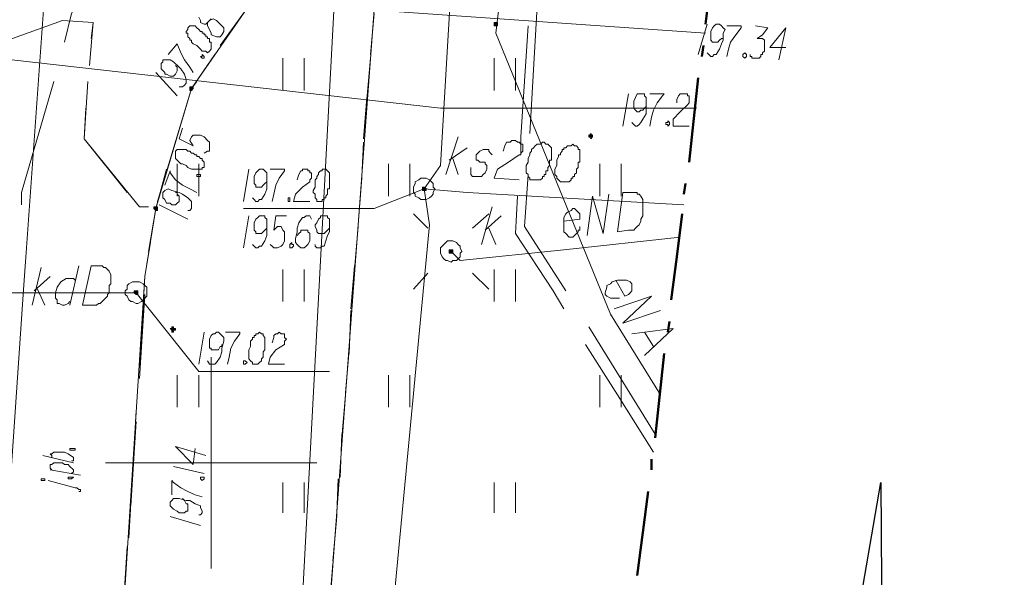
# Model space of a CAD drawing. Header units: metres. Extents: x 7431553 to 7432401, y 5544342 to 5544539.
# Tile 97 of 180: x 7432245 to 7432269, y 5544397 to 5544410. Entities that reach past the tile are written whole.
import ezdxf

# ---------------------------------------------------------------- set-up
doc = ezdxf.new("R2010")
doc.units = ezdxf.units.M
doc.header["$MEASUREMENT"] = 0
doc.layers.add('BG-PR90-PB-PZT-PZT01_2026_04_14$0$MAPA DCP', color=7, linetype='Continuous', lineweight=0)
doc.layers.add('PRIMETECH_XREF', color=7, linetype='Continuous', lineweight=5)

# ---------------------------------------------------------------- blocks, each defined once
blk = doc.blocks.new('BG-PR90-PB-PZT-PZT01_2026_04_14$0$Naddrwiną2025_v2klauzulap')
at = {"layer": 'BG-PR90-PB-PZT-PZT01_2026_04_14$0$MAPA DCP', "linetype": 'Continuous', "lineweight": 0, "transparency": 33554559}
for points in [[(7431754.631, 5544673.144), (7431754.631, 5544673.144), (7431754.631, 5544673.144), (7431754.631, 5544673.144), (7431754.631, 5544673.186), (7431754.674, 5544673.186), (7431754.674, 5544673.186), (7431754.674, 5544673.186), (7431754.631, 5544673.229), (7431754.631, 5544673.229), (7431754.631, 5544673.229), (7431754.631, 5544673.229), (7431754.631, 5544673.229), (7431754.589, 5544673.229), (7431754.589, 5544673.229), (7431754.589, 5544673.229), (7431754.589, 5544673.229), (7431754.589, 5544673.186), (7431754.547, 5544673.186), (7431754.589, 5544673.186), (7431754.589, 5544673.186), (7431754.589, 5544673.144), (7431754.589, 5544673.144), (7431754.589, 5544673.144), (7431754.589, 5544673.144)], [(7431751.964, 5544670.9), (7431751.964, 5544670.9), (7431752.007, 5544670.9), (7431752.007, 5544670.9), (7431752.007, 5544670.9), (7431752.007, 5544670.943), (7431752.007, 5544670.943), (7431752.007, 5544670.943), (7431752.007, 5544670.985), (7431752.007, 5544670.985), (7431752.007, 5544670.985), (7431751.964, 5544670.985), (7431751.964, 5544670.985), (7431751.964, 5544670.985), (7431751.964, 5544670.985), (7431751.922, 5544670.985), (7431751.922, 5544670.985), (7431751.922, 5544670.943), (7431751.922, 5544670.943), (7431751.922, 5544670.943), (7431751.922, 5544670.9), (7431751.922, 5544670.9)], [(7431757.298, 5544669.884), (7431757.298, 5544669.884), (7431757.298, 5544669.884), (7431757.298, 5544669.884), (7431757.298, 5544669.927), (7431757.298, 5544669.927), (7431757.341, 5544669.927), (7431757.341, 5544669.927), (7431757.341, 5544669.927), (7431757.383, 5544669.927), (7431757.383, 5544669.884), (7431757.383, 5544669.884), (7431757.383, 5544669.884), (7431757.383, 5544669.884), (7431757.383, 5544669.842), (7431757.383, 5544669.842), (7431757.341, 5544669.842), (7431757.341, 5544669.842), (7431757.341, 5544669.842), (7431757.341, 5544669.842), (7431757.298, 5544669.842), (7431757.298, 5544669.842), (7431757.298, 5544669.842), (7431757.298, 5544669.842), (7431757.298, 5544669.842)], [(7431753.488, 5544663.704), (7431753.488, 5544663.704), (7431753.488, 5544663.704), (7431753.488, 5544663.704), (7431753.531, 5544663.704), (7431753.531, 5544663.746), (7431753.531, 5544663.746), (7431753.531, 5544663.746), (7431753.531, 5544663.746), (7431753.488, 5544663.788), (7431753.488, 5544663.788), (7431753.488, 5544663.788), (7431753.488, 5544663.788), (7431753.446, 5544663.788), (7431753.446, 5544663.788), (7431753.446, 5544663.788), (7431753.446, 5544663.746), (7431753.446, 5544663.746), (7431753.446, 5544663.746), (7431753.446, 5544663.746), (7431753.446, 5544663.704), (7431753.446, 5544663.704), (7431753.446, 5544663.704), (7431753.446, 5544663.704), (7431753.446, 5544663.704)], [(7431759.161, 5544663.238), (7431759.203, 5544663.28), (7431759.203, 5544663.28), (7431759.203, 5544663.28), (7431759.203, 5544663.28), (7431759.246, 5544663.28), (7431759.246, 5544663.323), (7431759.246, 5544663.323), (7431759.203, 5544663.323), (7431759.203, 5544663.323), (7431759.203, 5544663.323), (7431759.203, 5544663.365), (7431759.161, 5544663.365), (7431759.161, 5544663.365), (7431759.161, 5544663.323), (7431759.161, 5544663.323), (7431759.161, 5544663.323), (7431759.119, 5544663.323), (7431759.119, 5544663.323), (7431759.119, 5544663.28), (7431759.161, 5544663.28), (7431759.161, 5544663.28), (7431759.161, 5544663.28), (7431759.161, 5544663.28), (7431759.161, 5544663.28)], [(7431756.325, 5544662.857), (7431756.325, 5544662.857), (7431756.325, 5544662.857), (7431756.325, 5544662.857), (7431756.367, 5544662.899), (7431756.367, 5544662.899), (7431756.367, 5544662.899), (7431756.367, 5544662.899), (7431756.367, 5544662.942), (7431756.325, 5544662.942), (7431756.325, 5544662.942), (7431756.325, 5544662.942), (7431756.325, 5544662.942), (7431756.282, 5544662.942), (7431756.282, 5544662.942), (7431756.282, 5544662.942), (7431756.282, 5544662.942), (7431756.282, 5544662.899), (7431756.282, 5544662.899), (7431756.282, 5544662.899), (7431756.282, 5544662.899), (7431756.282, 5544662.857), (7431756.282, 5544662.857), (7431756.282, 5544662.857), (7431756.282, 5544662.857)]]:
    blk.add_hatch(color=256, dxfattribs=at).paths.add_polyline_path(points)
at = {"layer": 'BG-PR90-PB-PZT-PZT01_2026_04_14$0$MAPA DCP', "linetype": 'Continuous', "lineweight": 0, "true_color": 0x9a3300, "transparency": 33554559}
for points in [[(7431755.859, 5544669.207), (7431755.859, 5544669.207), (7431755.901, 5544669.207), (7431755.901, 5544669.207), (7431755.901, 5544669.207), (7431755.901, 5544669.207), (7431755.901, 5544669.249), (7431755.901, 5544669.249), (7431755.901, 5544669.249), (7431755.901, 5544669.249), (7431755.901, 5544669.292), (7431755.859, 5544669.292), (7431755.859, 5544669.292), (7431755.859, 5544669.292), (7431755.859, 5544669.292), (7431755.817, 5544669.249), (7431755.817, 5544669.249), (7431755.817, 5544669.249), (7431755.817, 5544669.249), (7431755.817, 5544669.207), (7431755.817, 5544669.207), (7431755.817, 5544669.207)], [(7431758.314, 5544662.391), (7431758.314, 5544662.391), (7431758.314, 5544662.391), (7431758.314, 5544662.391), (7431758.357, 5544662.434), (7431758.357, 5544662.434), (7431758.357, 5544662.434), (7431758.357, 5544662.476), (7431758.357, 5544662.476), (7431758.314, 5544662.476), (7431758.314, 5544662.476), (7431758.314, 5544662.476), (7431758.314, 5544662.476), (7431758.272, 5544662.476), (7431758.272, 5544662.476), (7431758.272, 5544662.476), (7431758.272, 5544662.476), (7431758.272, 5544662.476), (7431758.272, 5544662.434), (7431758.272, 5544662.434), (7431758.272, 5544662.434), (7431758.272, 5544662.391), (7431758.272, 5544662.391), (7431758.272, 5544662.391), (7431758.272, 5544662.391)]]:
    blk.add_hatch(color=24, dxfattribs=at).paths.add_polyline_path(points)
at = {"layer": 'BG-PR90-PB-PZT-PZT01_2026_04_14$0$MAPA DCP', "linetype": 'Continuous', "lineweight": 25, "transparency": 33554687}
blk.add_lwpolyline([(7431778.253, 5544682.965), (7431778.338, 5544677.377), (7431762.802, 5544680.044), (7431781.64, 5544680.171)], dxfattribs=at)
at = {"layer": 'BG-PR90-PB-PZT-PZT01_2026_04_14$0$MAPA DCP', "linetype": 'Continuous', "lineweight": 9, "transparency": 33554687}
for points in [[(7431752.515, 5544677.801), (7431752.515, 5544677.42), (7431752.049, 5544677.801), (7431752.811, 5544677.631)], [(7431752.007, 5544677.081), (7431752.049, 5544677.377), (7431752.218, 5544677.25), (7431752.303, 5544677.123), (7431752.303, 5544677.208), (7431752.303, 5544677.25), (7431752.345, 5544677.293), (7431752.388, 5544677.293), (7431752.43, 5544677.293), (7431752.472, 5544677.293), (7431752.515, 5544677.293), (7431752.557, 5544677.293), (7431752.599, 5544677.293), (7431752.642, 5544677.25), (7431752.684, 5544677.25), (7431752.684, 5544677.208), (7431752.726, 5544677.208), (7431752.769, 5544677.166), (7431752.769, 5544677.123), (7431752.769, 5544677.081), (7431752.769, 5544677.039), (7431752.769, 5544676.996), (7431752.726, 5544676.996), (7431752.726, 5544676.954), (7431752.684, 5544676.954)], [(7431752.007, 5544676.404), (7431752.007, 5544676.742), (7431752.049, 5544676.742), (7431752.218, 5544676.615), (7431752.388, 5544676.488), (7431752.557, 5544676.446), (7431752.726, 5544676.404)], [(7431752.642, 5544675.938), (7431752.684, 5544675.98), (7431752.726, 5544676.023), (7431752.726, 5544676.065), (7431752.684, 5544676.107), (7431752.684, 5544676.15), (7431752.557, 5544676.234), (7431752.43, 5544676.277), (7431752.345, 5544676.319), (7431752.176, 5544676.319), (7431752.091, 5544676.361), (7431752.049, 5544676.319), (7431752.007, 5544676.277), (7431751.964, 5544676.234), (7431751.964, 5544676.192), (7431751.964, 5544676.15), (7431752.007, 5544676.107), (7431752.049, 5544676.065), (7431752.134, 5544676.023), (7431752.176, 5544676.023), (7431752.218, 5544676.023), (7431752.303, 5544676.023), (7431752.345, 5544676.023), (7431752.388, 5544676.065), (7431752.388, 5544676.107), (7431752.388, 5544676.15), (7431752.388, 5544676.192), (7431752.345, 5544676.234), (7431752.303, 5544676.277), (7431752.303, 5544676.319), (7431752.261, 5544676.319)], [(7431751.964, 5544675.938), (7431752.684, 5544675.726)], [(7431753.827, 5544675.218), (7431753.742, 5544675.218), (7431753.658, 5544675.261), (7431753.615, 5544675.303), (7431753.615, 5544675.345), (7431753.615, 5544675.388), (7431753.615, 5544675.43), (7431753.615, 5544675.472), (7431753.658, 5544675.472), (7431753.658, 5544675.515), (7431753.7, 5544675.515), (7431753.742, 5544675.515), (7431753.785, 5544675.515), (7431753.827, 5544675.515), (7431753.869, 5544675.472), (7431754.039, 5544675.303), (7431754.208, 5544675.134), (7431754.377, 5544675.134), (7431754.377, 5544675.515)], [(7431753.615, 5544674.583), (7431753.615, 5544674.922), (7431753.658, 5544674.88), (7431753.827, 5544674.753), (7431753.996, 5544674.668), (7431754.166, 5544674.626), (7431754.377, 5544674.583)], [(7431754.293, 5544674.16), (7431754.335, 5544674.202), (7431754.377, 5544674.245), (7431754.377, 5544674.287), (7431754.335, 5544674.329), (7431754.293, 5544674.372), (7431754.208, 5544674.414), (7431754.081, 5544674.499), (7431753.996, 5544674.499), (7431753.827, 5544674.499), (7431753.742, 5544674.499), (7431753.7, 5544674.499), (7431753.658, 5544674.456), (7431753.615, 5544674.456), (7431753.615, 5544674.414), (7431753.615, 5544674.372), (7431753.615, 5544674.329), (7431753.615, 5544674.287), (7431753.7, 5544674.245), (7431753.785, 5544674.202), (7431753.827, 5544674.202), (7431753.869, 5544674.202), (7431753.954, 5544674.202), (7431753.996, 5544674.245), (7431754.039, 5544674.287), (7431754.039, 5544674.329), (7431753.996, 5544674.372), (7431753.996, 5544674.414), (7431753.954, 5544674.456), (7431753.912, 5544674.499)], [(7431753.615, 5544674.075), (7431754.377, 5544673.948)], [(7431751.922, 5544664.127), (7431751.88, 5544664.169), (7431751.837, 5544664.212)], [(7431751.795, 5544663.915), (7431751.88, 5544663.958), (7431751.922, 5544663.958), (7431751.964, 5544664.042), (7431751.964, 5544664.085), (7431751.922, 5544664.127), (7431752.007, 5544664.127), (7431752.091, 5544664.169), (7431752.176, 5544664.212), (7431752.218, 5544664.212), (7431752.261, 5544664.339), (7431752.261, 5544664.381), (7431752.261, 5544664.423), (7431752.218, 5544664.466), (7431752.134, 5544664.508), (7431752.049, 5544664.508), (7431751.964, 5544664.423), (7431751.922, 5544664.381), (7431751.88, 5544664.339), (7431751.837, 5544664.254), (7431751.88, 5544664.169)], [(7431754.42, 5544663.534), (7431754.674, 5544663.45), (7431754.843, 5544663.788), (7431754.716, 5544663.704), (7431754.631, 5544663.746), (7431754.589, 5544663.788), (7431754.589, 5544663.873), (7431754.589, 5544663.958), (7431754.631, 5544664.042), (7431754.716, 5544664.127), (7431754.758, 5544664.169), (7431754.885, 5544664.169), (7431754.97, 5544664.169), (7431754.97, 5544664.127), (7431755.012, 5544664.042)], [(7431761.997, 5544663.831), (7431762.378, 5544663.788), (7431761.955, 5544663.365), (7431762.167, 5544664.085)], [(7431762.421, 5544663.323), (7431762.59, 5544664.042)], [(7431763.098, 5544663.28), (7431762.759, 5544663.28), (7431762.802, 5544663.323), (7431762.929, 5544663.492), (7431763.013, 5544663.661), (7431763.098, 5544663.831), (7431763.14, 5544664)], [(7431763.564, 5544663.915), (7431763.564, 5544663.958), (7431763.521, 5544664), (7431763.479, 5544664), (7431763.394, 5544663.958), (7431763.352, 5544663.958), (7431763.31, 5544663.831), (7431763.225, 5544663.704), (7431763.225, 5544663.619), (7431763.183, 5544663.45), (7431763.183, 5544663.365), (7431763.183, 5544663.323), (7431763.225, 5544663.28), (7431763.267, 5544663.238), (7431763.31, 5544663.238), (7431763.352, 5544663.238), (7431763.394, 5544663.28), (7431763.437, 5544663.323), (7431763.479, 5544663.407), (7431763.521, 5544663.45), (7431763.521, 5544663.492), (7431763.521, 5544663.577), (7431763.479, 5544663.619), (7431763.479, 5544663.661), (7431763.394, 5544663.661), (7431763.31, 5544663.661), (7431763.31, 5544663.619), (7431763.225, 5544663.577), (7431763.183, 5544663.534)], [(7431763.606, 5544663.238), (7431763.818, 5544663.958)], [(7431752.684, 5544663.196), (7431752.43, 5544663.407), (7431752.642, 5544663.492), (7431752.811, 5544663.577), (7431752.98, 5544663.704), (7431753.107, 5544663.788)], [(7431755.774, 5544663.111), (7431755.436, 5544663.238), (7431755.478, 5544663.238), (7431755.647, 5544663.365), (7431755.774, 5544663.534), (7431755.859, 5544663.704), (7431755.944, 5544663.873)], [(7431756.367, 5544663.661), (7431756.367, 5544663.704), (7431756.325, 5544663.746), (7431756.155, 5544663.746), (7431756.071, 5544663.661), (7431755.986, 5544663.534), (7431755.944, 5544663.45), (7431755.901, 5544663.28), (7431755.859, 5544663.196), (7431755.901, 5544663.111), (7431755.944, 5544663.069), (7431755.986, 5544663.069), (7431756.028, 5544663.069), (7431756.071, 5544663.069), (7431756.113, 5544663.111), (7431756.198, 5544663.153), (7431756.198, 5544663.238), (7431756.24, 5544663.28), (7431756.24, 5544663.365), (7431756.198, 5544663.407), (7431756.155, 5544663.45), (7431756.113, 5544663.45), (7431756.071, 5544663.45), (7431756.028, 5544663.45), (7431755.986, 5544663.407), (7431755.944, 5544663.407), (7431755.944, 5544663.365)], [(7431753.446, 5544663.45), (7431753.446, 5544663.534), (7431753.404, 5544663.577), (7431753.361, 5544663.619), (7431753.319, 5544663.619), (7431753.277, 5544663.619), (7431753.15, 5544663.577), (7431753.023, 5544663.492), (7431752.98, 5544663.45), (7431752.853, 5544663.323), (7431752.811, 5544663.238), (7431752.811, 5544663.196), (7431752.811, 5544663.153), (7431752.811, 5544663.111), (7431752.811, 5544663.069), (7431752.853, 5544663.069), (7431752.896, 5544663.026), (7431752.938, 5544663.026), (7431753.023, 5544663.026), (7431753.107, 5544663.111), (7431753.15, 5544663.111), (7431753.15, 5544663.153), (7431753.192, 5544663.238), (7431753.192, 5544663.28), (7431753.192, 5544663.323), (7431753.15, 5544663.365), (7431753.065, 5544663.407), (7431752.98, 5544663.407), (7431752.938, 5544663.365)], [(7431756.24, 5544662.984), (7431756.579, 5544663.661)], [(7431753.107, 5544662.899), (7431753.658, 5544663.407)], [(7431762.632, 5544661.121), (7431762.505, 5544660.402)], [(7431763.013, 5544661.079), (7431763.013, 5544661.121), (7431762.971, 5544661.121), (7431762.971, 5544661.079), (7431762.929, 5544661.037), (7431762.929, 5544660.994), (7431762.759, 5544660.359)], [(7431762.209, 5544660.444), (7431762.167, 5544660.444), (7431762.124, 5544660.402), (7431762.124, 5544660.444), (7431762.082, 5544660.486), (7431762.082, 5544660.571), (7431762.082, 5544660.656), (7431762.082, 5544660.74), (7431762.124, 5544660.825), (7431762.209, 5544660.952), (7431762.251, 5544660.952), (7431762.294, 5544660.952), (7431762.294, 5544660.91)], [(7431762.336, 5544660.952), (7431762.167, 5544660.232)], [(7431762.505, 5544660.444), (7431762.463, 5544660.402), (7431762.378, 5544660.402), (7431762.378, 5544660.444), (7431762.336, 5544660.486), (7431762.336, 5544660.571), (7431762.336, 5544660.613), (7431762.336, 5544660.698), (7431762.378, 5544660.74), (7431762.378, 5544660.825), (7431762.421, 5544660.867), (7431762.505, 5544660.952), (7431762.548, 5544660.952), (7431762.59, 5544660.91)]]:
    blk.add_lwpolyline(points, dxfattribs=at)
for points in [[(7431752.642, 5544676.827), (7431752.684, 5544676.869), (7431752.726, 5544676.869), (7431752.769, 5544676.827), (7431752.726, 5544676.785), (7431752.684, 5544676.785)], [(7431754.25, 5544675.007), (7431754.293, 5544675.049), (7431754.335, 5544675.049), (7431754.377, 5544675.007), (7431754.335, 5544675.007), (7431754.335, 5544674.964), (7431754.293, 5544674.964), (7431754.293, 5544675.007)], [(7431752.049, 5544663.661), (7431752.091, 5544663.661), (7431752.134, 5544663.619), (7431752.176, 5544663.619), (7431752.176, 5544663.661), (7431752.218, 5544663.661), (7431752.261, 5544663.661), (7431752.303, 5544663.704), (7431752.345, 5544663.704), (7431752.345, 5544663.746), (7431752.388, 5544663.746), (7431752.43, 5544663.788), (7431752.472, 5544663.873), (7431752.515, 5544663.915), (7431752.557, 5544663.958), (7431752.599, 5544664), (7431752.599, 5544664.042), (7431752.599, 5544664.085), (7431752.642, 5544664.127), (7431752.599, 5544664.169), (7431752.557, 5544664.212), (7431752.515, 5544664.212), (7431752.472, 5544664.212), (7431752.43, 5544664.212), (7431752.388, 5544664.212), (7431752.388, 5544664.169), (7431752.345, 5544664.169), (7431752.303, 5544664.169), (7431752.303, 5544664.127), (7431752.261, 5544664.127), (7431752.261, 5544664.085), (7431752.218, 5544664.085), (7431752.218, 5544664.042), (7431752.176, 5544664.042), (7431752.176, 5544664), (7431752.134, 5544664), (7431752.134, 5544663.958), (7431752.091, 5544663.915), (7431752.049, 5544663.873), (7431752.007, 5544663.831), (7431752.007, 5544663.788), (7431752.007, 5544663.746), (7431752.007, 5544663.704)], [(7431752.726, 5544663.958), (7431752.726, 5544664), (7431752.684, 5544664), (7431752.726, 5544664.042), (7431752.769, 5544664.042), (7431752.769, 5544664)], [(7431755.012, 5544663.365), (7431755.139, 5544663.365), (7431755.182, 5544663.407), (7431755.224, 5544663.45), (7431755.266, 5544663.492), (7431755.266, 5544663.534), (7431755.309, 5544663.619), (7431755.351, 5544663.661), (7431755.393, 5544663.746), (7431755.393, 5544663.831), (7431755.393, 5544663.873), (7431755.393, 5544663.915), (7431755.393, 5544663.958), (7431755.393, 5544664), (7431755.351, 5544664), (7431755.351, 5544664.042), (7431755.309, 5544664.042), (7431755.266, 5544664.042), (7431755.224, 5544664.042), (7431755.182, 5544664), (7431755.139, 5544664), (7431755.139, 5544663.958), (7431755.097, 5544663.915), (7431755.097, 5544663.873), (7431755.055, 5544663.873), (7431755.055, 5544663.831), (7431755.012, 5544663.788), (7431755.012, 5544663.746), (7431754.97, 5544663.704), (7431754.97, 5544663.661), (7431754.928, 5544663.619), (7431754.928, 5544663.577), (7431754.928, 5544663.534), (7431754.928, 5544663.492), (7431754.928, 5544663.45), (7431754.928, 5544663.407), (7431754.97, 5544663.365)], [(7431755.52, 5544663.873), (7431755.52, 5544663.958), (7431755.563, 5544663.958), (7431755.563, 5544663.873)], [(7431762.717, 5544663.958), (7431762.675, 5544663.958), (7431762.675, 5544664.042), (7431762.717, 5544664.042), (7431762.759, 5544664)], [(7431761.997, 5544660.867), (7431761.997, 5544660.994), (7431762.04, 5544660.994), (7431762.04, 5544660.867)], [(7431762.675, 5544660.825), (7431762.675, 5544660.952), (7431762.717, 5544660.91), (7431762.717, 5544660.825)], [(7431762.759, 5544660.19), (7431762.717, 5544660.19), (7431762.717, 5544660.275), (7431762.759, 5544660.275), (7431762.759, 5544660.232)]]:
    blk.add_lwpolyline(points, close=True, dxfattribs=at)
at = {"layer": 'BG-PR90-PB-PZT-PZT01_2026_04_14$0$MAPA DCP', "linetype": 'Continuous', "lineweight": 50, "transparency": 33554687}
for points in [[(7431751.964, 5544675.896), (7431750.948, 5544676.023), (7431749.932, 5544676.15)], [(7431752.726, 5544675.811), (7431752.472, 5544675.853)], [(7431755.224, 5544675.515), (7431753.234, 5544675.726)], [(7431755.986, 5544675.388), (7431755.732, 5544675.43)], [(7431758.484, 5544675.091), (7431757.468, 5544675.218), (7431756.452, 5544675.345)], [(7431759.246, 5544675.007), (7431758.992, 5544675.049)], [(7431761.743, 5544674.71), (7431759.754, 5544674.922)], [(7431762.505, 5544674.626), (7431762.251, 5544674.626)], [(7431765.003, 5544674.287), (7431763.987, 5544674.414), (7431763.013, 5544674.541)]]:
    blk.add_lwpolyline(points, dxfattribs=at)
at = {"layer": 'BG-PR90-PB-PZT-PZT01_2026_04_14$0$MAPA DCP', "color": 1, "linetype": 'Continuous', "lineweight": 18, "transparency": 33554687}
for points in [[(7431746.673, 5544576.624), (7431748.832, 5544587.546), (7431746.63, 5544593.303), (7431750.398, 5544616.629), (7431748.451, 5544628.398), (7431749.721, 5544638.812), (7431750.356, 5544649.861), (7431752.176, 5544675.896)], [(7431757.002, 5544675.303), (7431757.298, 5544672.551), (7431757.552, 5544670.096), (7431757.341, 5544669.884)], [(7431759.288, 5544674.16), (7431759.161, 5544675.134), (7431759.796, 5544674.456)], [(7431760.727, 5544674.837), (7431758.822, 5544673.652), (7431752.176, 5544670.943), (7431749.001, 5544671.324)], [(7431758.695, 5544673.737), (7431758.399, 5544674.626), (7431759.034, 5544673.948), (7431758.738, 5544674.837)], [(7431761.659, 5544674.71), (7431759.119, 5544673.144)], [(7431759.246, 5544674.456), (7431759.584, 5544674.668)], [(7431762.082, 5544674.668), (7431760.727, 5544673.821), (7431759.542, 5544673.059)], [(7431758.018, 5544673.779), (7431758.399, 5544673.991), (7431758.357, 5544674.075), (7431758.314, 5544674.118), (7431758.272, 5544674.16), (7431758.145, 5544674.16), (7431758.103, 5544674.16), (7431758.06, 5544674.118), (7431758.018, 5544674.033), (7431758.018, 5544673.948), (7431758.018, 5544673.864), (7431758.018, 5544673.821), (7431758.06, 5544673.694), (7431758.103, 5544673.652), (7431758.145, 5544673.567), (7431758.187, 5544673.567), (7431758.314, 5544673.525), (7431758.357, 5544673.525), (7431758.399, 5544673.567), (7431758.441, 5544673.652), (7431758.441, 5544673.737), (7431758.441, 5544673.779), (7431758.441, 5544673.864)], [(7431756.96, 5544673.102), (7431756.028, 5544673.229), (7431756.917, 5544673.483), (7431755.986, 5544673.61)], [(7431756.621, 5544672.551), (7431756.579, 5544672.932), (7431756.452, 5544672.932), (7431756.409, 5544672.89), (7431756.325, 5544672.805), (7431756.325, 5544672.763), (7431756.367, 5544672.721), (7431756.409, 5544672.636), (7431756.452, 5544672.594), (7431756.536, 5544672.551), (7431756.621, 5544672.551), (7431756.748, 5544672.551), (7431756.79, 5544672.551), (7431756.875, 5544672.551), (7431756.917, 5544672.594), (7431757.002, 5544672.678), (7431757.002, 5544672.721), (7431757.002, 5544672.763), (7431756.917, 5544672.848), (7431756.875, 5544672.89), (7431756.833, 5544672.89), (7431756.833, 5544672.932), (7431756.748, 5544672.932)], [(7431758.272, 5544672.594), (7431756.748, 5544671.62), (7431755.52, 5544671.705)], [(7431758.695, 5544672.551), (7431758.272, 5544672.297), (7431756.917, 5544671.408), (7431756.028, 5544671.451)], [(7431754.547, 5544671.747), (7431751.541, 5544671.916)], [(7431755.012, 5544671.535), (7431754.631, 5544671.535), (7431752.007, 5544671.705)]]:
    blk.add_lwpolyline(points, dxfattribs=at)
at = {"layer": 'BG-PR90-PB-PZT-PZT01_2026_04_14$0$MAPA DCP', "color": 30, "linetype": 'Continuous', "lineweight": 18, "true_color": 0xff6500, "transparency": 33554687}
blk.add_lwpolyline([(7431753.954, 5544675.684), (7431753.954, 5544669.63), (7431752.684, 5544658.37), (7431751.964, 5544638.685), (7431746.8, 5544640.42)], dxfattribs=at)
at = {"layer": 'BG-PR90-PB-PZT-PZT01_2026_04_14$0$MAPA DCP', "color": 24, "linetype": 'Continuous', "lineweight": 18, "true_color": 0x9a3300, "transparency": 33554687}
for points in [[(7431756.24, 5544675.388), (7431755.944, 5544670.265), (7431755.859, 5544669.249)], [(7431754.97, 5544671.112), (7431754.843, 5544671.154), (7431754.758, 5544671.197), (7431754.758, 5544671.281), (7431754.716, 5544671.324), (7431754.716, 5544671.366), (7431754.716, 5544671.408), (7431754.758, 5544671.451), (7431754.758, 5544671.493), (7431754.801, 5544671.535), (7431754.801, 5544671.578), (7431754.843, 5544671.578), (7431754.885, 5544671.578), (7431754.928, 5544671.578), (7431754.97, 5544671.578), (7431755.012, 5544671.535), (7431755.055, 5544671.535), (7431755.055, 5544671.493), (7431755.224, 5544671.239), (7431755.393, 5544670.985), (7431755.605, 5544670.9), (7431755.647, 5544671.493)], [(7431756.833, 5544670.689), (7431756.494, 5544671.07)], [(7431756.79, 5544670.773), (7431757.171, 5544670.943)], [(7431755.055, 5544670.858), (7431755.012, 5544670.816), (7431754.97, 5544670.773), (7431754.928, 5544670.773), (7431754.928, 5544670.689), (7431754.928, 5544670.646), (7431754.97, 5544670.562), (7431755.012, 5544670.519), (7431755.055, 5544670.477), (7431755.139, 5544670.477), (7431755.182, 5544670.477), (7431755.182, 5544670.519), (7431755.224, 5544670.562), (7431755.224, 5544670.604), (7431755.224, 5544670.689), (7431755.266, 5544670.689), (7431755.309, 5544670.731), (7431755.351, 5544670.731), (7431755.393, 5544670.731), (7431755.478, 5544670.689), (7431755.52, 5544670.646), (7431755.563, 5544670.604), (7431755.563, 5544670.562), (7431755.563, 5544670.477), (7431755.563, 5544670.392), (7431755.52, 5544670.35), (7431755.478, 5544670.35), (7431755.436, 5544670.35), (7431755.393, 5544670.35), (7431755.351, 5544670.35)], [(7431757.171, 5544670.604), (7431756.282, 5544670.858)], [(7431755.182, 5544669.842), (7431754.885, 5544670.265)], [(7431755.859, 5544669.249), (7431755.309, 5544669.63), (7431748.874, 5544670.011)], [(7431755.52, 5544669.757), (7431754.631, 5544670.054)], [(7431755.139, 5544669.927), (7431755.52, 5544670.054)], [(7431755.859, 5544669.249), (7431756.706, 5544669.376), (7431776.729, 5544667.471)], [(7431755.859, 5544669.249), (7431756.325, 5544668.064), (7431756.325, 5544664.974)], [(7431758.314, 5544662.434), (7431760.177, 5544663.915), (7431760.177, 5544667.006)], [(7431758.314, 5544659.386), (7431758.314, 5544662.434)], [(7431757.679, 5544661.079), (7431758.611, 5544660.867)], [(7431758.018, 5544660.994), (7431757.976, 5544660.952), (7431757.976, 5544660.783), (7431758.06, 5544660.656), (7431758.187, 5544660.571), (7431758.314, 5544660.529), (7431758.399, 5544660.529), (7431758.441, 5544660.529), (7431758.484, 5544660.571), (7431758.568, 5544660.571), (7431758.568, 5544660.613), (7431758.611, 5544660.698), (7431758.611, 5544660.74), (7431758.568, 5544660.825), (7431758.526, 5544660.867)], [(7431748.197, 5544660.486), (7431758.357, 5544659.767), (7431776.179, 5544658.539)], [(7431758.611, 5544659.978), (7431757.722, 5544660.19)], [(7431758.272, 5544660.021), (7431757.933, 5544660.402)], [(7431758.23, 5544660.105), (7431758.611, 5544660.275)]]:
    blk.add_lwpolyline(points, dxfattribs=at)
at = {"layer": 'BG-PR90-PB-PZT-PZT01_2026_04_14$0$MAPA DCP', "color": 1, "linetype": 'Continuous', "lineweight": 18, "transparency": 33554687}
blk.add_lwpolyline([(7431755.944, 5544673.948), (7431755.944, 5544674.287), (7431755.986, 5544674.287), (7431755.986, 5544674.329), (7431756.028, 5544674.372), (7431756.113, 5544674.414), (7431756.24, 5544674.414), (7431756.325, 5544674.414), (7431756.367, 5544674.414), (7431756.409, 5544674.414), (7431756.452, 5544674.414), (7431756.494, 5544674.414), (7431756.579, 5544674.372), (7431756.621, 5544674.372), (7431756.706, 5544674.329), (7431756.748, 5544674.287), (7431756.79, 5544674.245), (7431756.833, 5544674.202), (7431756.833, 5544674.118), (7431756.833, 5544674.075), (7431756.875, 5544673.821)], close=True, dxfattribs=at)
at = {"layer": 'BG-PR90-PB-PZT-PZT01_2026_04_14$0$MAPA DCP', "linetype": 'Continuous', "lineweight": 18, "transparency": 33554687}
for points in [[(7431756.028, 5544673.906), (7431755.266, 5544673.906)], [(7431761.024, 5544673.906), (7431760.262, 5544673.906)], [(7431773.385, 5544673.271), (7431772.665, 5544661.672), (7431771.141, 5544661.799), (7431757.933, 5544662.645), (7431756.325, 5544662.899), (7431753.488, 5544663.746), (7431751.583, 5544665.058), (7431749.382, 5544667.471), (7431748.789, 5544668.614)], [(7431755.266, 5544673.398), (7431756.028, 5544673.398)], [(7431760.262, 5544673.398), (7431761.024, 5544673.398)], [(7431753.531, 5544671.408), (7431752.769, 5544671.408)], [(7431758.526, 5544671.408), (7431757.764, 5544671.408)], [(7431763.521, 5544671.408), (7431762.802, 5544671.408)], [(7431752.769, 5544670.9), (7431753.531, 5544670.9)], [(7431757.764, 5544670.9), (7431758.526, 5544670.9)], [(7431762.802, 5544670.9), (7431763.521, 5544670.9)], [(7431756.452, 5544670.773), (7431756.79, 5544670.392)], [(7431758.23, 5544670.773), (7431757.849, 5544670.392)], [(7431756.452, 5544668.995), (7431756.79, 5544669.334)], [(7431758.23, 5544668.995), (7431757.849, 5544669.334)], [(7431756.028, 5544668.911), (7431755.266, 5544668.911)], [(7431761.024, 5544668.911), (7431760.262, 5544668.911)], [(7431755.266, 5544668.403), (7431756.028, 5544668.403)], [(7431760.262, 5544668.403), (7431761.024, 5544668.403)], [(7431762.336, 5544666.709), (7431762.336, 5544661.714)], [(7431752.472, 5544664.423), (7431751.583, 5544665.058), (7431750.313, 5544666.455)], [(7431753.531, 5544666.413), (7431752.769, 5544666.413)], [(7431758.526, 5544666.413), (7431757.764, 5544666.413)], [(7431763.521, 5544666.413), (7431762.802, 5544666.413)], [(7431752.769, 5544665.905), (7431753.531, 5544665.905)], [(7431757.764, 5544665.905), (7431758.526, 5544665.905)], [(7431762.802, 5544665.905), (7431763.521, 5544665.905)], [(7431754.462, 5544663.45), (7431753.488, 5544663.746), (7431752.684, 5544664.296)], [(7431764.834, 5544664.212), (7431759.838, 5544664.212)], [(7431756.028, 5544663.915), (7431755.266, 5544663.915)], [(7431761.024, 5544663.915), (7431760.262, 5544663.915)], [(7431756.155, 5544662.942), (7431753.488, 5544663.746), (7431753.319, 5544663.873)], [(7431755.266, 5544663.407), (7431756.028, 5544663.407)], [(7431760.262, 5544663.407), (7431761.024, 5544663.407)], [(7431757.341, 5544662.73), (7431756.325, 5544662.899), (7431755.393, 5544663.153)], [(7431757.129, 5544662.772), (7431757.933, 5544662.645), (7431760.092, 5544662.518)], [(7431753.954, 5544661.248), (7431754.674, 5544661.206), (7431756.282, 5544662.518), (7431756.282, 5544662.73)], [(7431760.346, 5544662.518), (7431758.357, 5544662.645)], [(7431761.108, 5544662.434), (7431764.114, 5544662.264)], [(7431763.352, 5544662.307), (7431761.362, 5544662.434)], [(7431753.319, 5544661.291), (7431754.674, 5544661.206), (7431755.944, 5544662.222)], [(7431766.315, 5544662.095), (7431764.326, 5544662.222)], [(7431752.388, 5544660.74), (7431751.71, 5544660.91), (7431749.636, 5544661.968)], [(7431752.303, 5544659.513), (7431751.88, 5544660.698), (7431751.922, 5544661.418), (7431752.938, 5544661.333)], [(7431752.261, 5544658.878), (7431752.303, 5544659.513), (7431751.88, 5544660.698), (7431751.922, 5544661.418), (7431752.303, 5544661.375)], [(7431756.24, 5544659.724), (7431755.944, 5544659.724), (7431753.319, 5544660.486)]]:
    blk.add_lwpolyline(points, dxfattribs=at)
at = {"layer": 'BG-PR90-PB-PZT-PZT01_2026_04_14$0$MAPA DCP', "linetype": 'Continuous', "lineweight": -3, "transparency": 33554687}
blk.add_lwpolyline([(7431754.631, 5544673.144), (7431754.631, 5544673.144), (7431754.631, 5544673.144), (7431754.631, 5544673.144), (7431754.631, 5544673.186), (7431754.674, 5544673.186), (7431754.674, 5544673.186), (7431754.674, 5544673.186), (7431754.631, 5544673.229), (7431754.631, 5544673.229), (7431754.631, 5544673.229), (7431754.631, 5544673.229), (7431754.631, 5544673.229), (7431754.589, 5544673.229), (7431754.589, 5544673.229), (7431754.589, 5544673.229), (7431754.589, 5544673.229), (7431754.589, 5544673.186), (7431754.547, 5544673.186), (7431754.589, 5544673.186), (7431754.589, 5544673.186), (7431754.589, 5544673.144), (7431754.589, 5544673.144), (7431754.589, 5544673.144), (7431754.589, 5544673.144)], dxfattribs=at)
at = {"layer": 'BG-PR90-PB-PZT-PZT01_2026_04_14$0$MAPA DCP', "linetype": 'Continuous', "lineweight": 0, "transparency": 33554687}
for points in [[(7431754.631, 5544673.144), (7431754.631, 5544673.144), (7431754.631, 5544673.144), (7431754.631, 5544673.144), (7431754.631, 5544673.186), (7431754.674, 5544673.186), (7431754.674, 5544673.186), (7431754.674, 5544673.186), (7431754.631, 5544673.229), (7431754.631, 5544673.229), (7431754.631, 5544673.229), (7431754.631, 5544673.229), (7431754.631, 5544673.229), (7431754.589, 5544673.229), (7431754.589, 5544673.229), (7431754.589, 5544673.229), (7431754.589, 5544673.229), (7431754.589, 5544673.186), (7431754.547, 5544673.186), (7431754.589, 5544673.186), (7431754.589, 5544673.186), (7431754.589, 5544673.144), (7431754.589, 5544673.144), (7431754.589, 5544673.144)], [(7431751.964, 5544670.9), (7431751.964, 5544670.9), (7431752.007, 5544670.9), (7431752.007, 5544670.9), (7431752.007, 5544670.9), (7431752.007, 5544670.943), (7431752.007, 5544670.943), (7431752.007, 5544670.943), (7431752.007, 5544670.985), (7431752.007, 5544670.985), (7431752.007, 5544670.985), (7431751.964, 5544670.985), (7431751.964, 5544670.985), (7431751.964, 5544670.985), (7431751.964, 5544670.985), (7431751.922, 5544670.985), (7431751.922, 5544670.985), (7431751.922, 5544670.943), (7431751.922, 5544670.943), (7431751.922, 5544670.943), (7431751.922, 5544670.9), (7431751.922, 5544670.9), (7431751.964, 5544670.9)], [(7431757.298, 5544669.884), (7431757.298, 5544669.884), (7431757.298, 5544669.884), (7431757.298, 5544669.884), (7431757.298, 5544669.927), (7431757.298, 5544669.927), (7431757.341, 5544669.927), (7431757.341, 5544669.927), (7431757.341, 5544669.927), (7431757.383, 5544669.927), (7431757.383, 5544669.884), (7431757.383, 5544669.884), (7431757.383, 5544669.884), (7431757.383, 5544669.884), (7431757.383, 5544669.842), (7431757.383, 5544669.842), (7431757.341, 5544669.842), (7431757.341, 5544669.842), (7431757.341, 5544669.842), (7431757.341, 5544669.842), (7431757.298, 5544669.842), (7431757.298, 5544669.842), (7431757.298, 5544669.842), (7431757.298, 5544669.842)], [(7431753.488, 5544663.704), (7431753.488, 5544663.704), (7431753.488, 5544663.704), (7431753.488, 5544663.704), (7431753.531, 5544663.704), (7431753.531, 5544663.746), (7431753.531, 5544663.746), (7431753.531, 5544663.746), (7431753.531, 5544663.746), (7431753.488, 5544663.788), (7431753.488, 5544663.788), (7431753.488, 5544663.788), (7431753.488, 5544663.788), (7431753.446, 5544663.788), (7431753.446, 5544663.788), (7431753.446, 5544663.788), (7431753.446, 5544663.746), (7431753.446, 5544663.746), (7431753.446, 5544663.746), (7431753.446, 5544663.746), (7431753.446, 5544663.704), (7431753.446, 5544663.704), (7431753.446, 5544663.704), (7431753.446, 5544663.704)], [(7431759.161, 5544663.238), (7431759.203, 5544663.28), (7431759.203, 5544663.28), (7431759.203, 5544663.28), (7431759.203, 5544663.28), (7431759.246, 5544663.28), (7431759.246, 5544663.323), (7431759.246, 5544663.323), (7431759.203, 5544663.323), (7431759.203, 5544663.323), (7431759.203, 5544663.323), (7431759.203, 5544663.365), (7431759.161, 5544663.365), (7431759.161, 5544663.365), (7431759.161, 5544663.323), (7431759.161, 5544663.323), (7431759.161, 5544663.323), (7431759.119, 5544663.323), (7431759.119, 5544663.323), (7431759.119, 5544663.28), (7431759.161, 5544663.28), (7431759.161, 5544663.28), (7431759.161, 5544663.28), (7431759.161, 5544663.28)], [(7431756.325, 5544662.857), (7431756.325, 5544662.857), (7431756.325, 5544662.857), (7431756.325, 5544662.857), (7431756.367, 5544662.899), (7431756.367, 5544662.899), (7431756.367, 5544662.899), (7431756.367, 5544662.899), (7431756.367, 5544662.942), (7431756.325, 5544662.942), (7431756.325, 5544662.942), (7431756.325, 5544662.942), (7431756.325, 5544662.942), (7431756.282, 5544662.942), (7431756.282, 5544662.942), (7431756.282, 5544662.942), (7431756.282, 5544662.942), (7431756.282, 5544662.899), (7431756.282, 5544662.899), (7431756.282, 5544662.899), (7431756.282, 5544662.899), (7431756.282, 5544662.857), (7431756.282, 5544662.857), (7431756.282, 5544662.857)]]:
    blk.add_lwpolyline(points, close=True, dxfattribs=at)
at = {"layer": 'BG-PR90-PB-PZT-PZT01_2026_04_14$0$MAPA DCP', "linetype": 'Continuous', "lineweight": 0, "transparency": 33554495}
blk.add_lwpolyline([(7431754.547, 5544673.186), (7431754.589, 5544673.186)], dxfattribs=at)
at = {"layer": 'BG-PR90-PB-PZT-PZT01_2026_04_14$0$MAPA DCP', "color": 24, "linetype": 'Continuous', "lineweight": 18, "true_color": 0x9a3300, "transparency": 33554687}
for points in [[(7431754.801, 5544672.763), (7431754.843, 5544672.721), (7431754.843, 5544672.636), (7431754.885, 5544672.594), (7431754.885, 5544672.551), (7431754.928, 5544672.551), (7431754.928, 5544672.509), (7431754.97, 5544672.509), (7431755.012, 5544672.467), (7431755.055, 5544672.467), (7431755.055, 5544672.424), (7431755.097, 5544672.424), (7431755.182, 5544672.382), (7431755.309, 5544672.382), (7431755.393, 5544672.34), (7431755.436, 5544672.34), (7431755.52, 5544672.34), (7431755.563, 5544672.382), (7431755.605, 5544672.382), (7431755.647, 5544672.424), (7431755.69, 5544672.467), (7431755.69, 5544672.509), (7431755.69, 5544672.551), (7431755.69, 5544672.594), (7431755.69, 5544672.636), (7431755.69, 5544672.678), (7431755.647, 5544672.721), (7431755.605, 5544672.721), (7431755.605, 5544672.763), (7431755.563, 5544672.763), (7431755.563, 5544672.805), (7431755.52, 5544672.805), (7431755.478, 5544672.848), (7431755.436, 5544672.848), (7431755.393, 5544672.848), (7431755.351, 5544672.89), (7431755.309, 5544672.89), (7431755.224, 5544672.89), (7431755.224, 5544672.932), (7431755.182, 5544672.932), (7431755.139, 5544672.932), (7431755.055, 5544672.932), (7431755.012, 5544672.932), (7431754.97, 5544672.932), (7431754.928, 5544672.932), (7431754.928, 5544672.89), (7431754.885, 5544672.89), (7431754.843, 5544672.848), (7431754.843, 5544672.805)], [(7431754.758, 5544672.086), (7431754.758, 5544672.043), (7431754.801, 5544672.001), (7431754.801, 5544671.916), (7431754.843, 5544671.874), (7431754.885, 5544671.832), (7431754.928, 5544671.789), (7431754.97, 5544671.789), (7431755.012, 5544671.747), (7431755.055, 5544671.747), (7431755.139, 5544671.705), (7431755.224, 5544671.705), (7431755.309, 5544671.662), (7431755.393, 5544671.662), (7431755.478, 5544671.662), (7431755.52, 5544671.705), (7431755.563, 5544671.705), (7431755.605, 5544671.747), (7431755.647, 5544671.747), (7431755.647, 5544671.789), (7431755.647, 5544671.832), (7431755.647, 5544671.874), (7431755.647, 5544671.916), (7431755.647, 5544671.959), (7431755.647, 5544672.001), (7431755.605, 5544672.043), (7431755.563, 5544672.043), (7431755.563, 5544672.086), (7431755.52, 5544672.086), (7431755.52, 5544672.128), (7431755.478, 5544672.128), (7431755.436, 5544672.128), (7431755.436, 5544672.17), (7431755.393, 5544672.17), (7431755.351, 5544672.17), (7431755.309, 5544672.213), (7431755.266, 5544672.213), (7431755.182, 5544672.213), (7431755.182, 5544672.255), (7431755.139, 5544672.255), (7431755.097, 5544672.255), (7431755.012, 5544672.255), (7431754.97, 5544672.255), (7431754.928, 5544672.255), (7431754.885, 5544672.255), (7431754.843, 5544672.213), (7431754.801, 5544672.17), (7431754.801, 5544672.128)], [(7431755.605, 5544669.249), (7431755.605, 5544669.292), (7431755.647, 5544669.376), (7431755.69, 5544669.419), (7431755.732, 5544669.461), (7431755.817, 5544669.461), (7431755.859, 5544669.503), (7431755.944, 5544669.461), (7431755.986, 5544669.461), (7431756.028, 5544669.419), (7431756.071, 5544669.376), (7431756.113, 5544669.292), (7431756.113, 5544669.249), (7431756.113, 5544669.165), (7431756.071, 5544669.122), (7431756.028, 5544669.038), (7431755.986, 5544669.038), (7431755.944, 5544668.995), (7431755.859, 5544668.995), (7431755.817, 5544668.995), (7431755.732, 5544669.038), (7431755.69, 5544669.038), (7431755.647, 5544669.122), (7431755.605, 5544669.165)], [(7431758.272, 5544662.18), (7431758.23, 5544662.222), (7431758.145, 5544662.222), (7431758.103, 5544662.264), (7431758.06, 5544662.349), (7431758.06, 5544662.391), (7431758.06, 5544662.476), (7431758.06, 5544662.518), (7431758.103, 5544662.603), (7431758.145, 5544662.645), (7431758.187, 5544662.688), (7431758.272, 5544662.688), (7431758.314, 5544662.688), (7431758.399, 5544662.688), (7431758.441, 5544662.645), (7431758.484, 5544662.603), (7431758.526, 5544662.561), (7431758.568, 5544662.476), (7431758.568, 5544662.434), (7431758.526, 5544662.349), (7431758.526, 5544662.307), (7431758.484, 5544662.264), (7431758.399, 5544662.222), (7431758.357, 5544662.18)], [(7431757.679, 5544661.375), (7431757.679, 5544661.629), (7431757.722, 5544661.672), (7431757.722, 5544661.714), (7431757.764, 5544661.756), (7431757.806, 5544661.799), (7431757.891, 5544661.841), (7431758.06, 5544661.841), (7431758.103, 5544661.841), (7431758.145, 5544661.799), (7431758.187, 5544661.799), (7431758.23, 5544661.799), (7431758.272, 5544661.799), (7431758.314, 5544661.799), (7431758.357, 5544661.756), (7431758.399, 5544661.756), (7431758.484, 5544661.672), (7431758.526, 5544661.629), (7431758.568, 5544661.587), (7431758.568, 5544661.545), (7431758.611, 5544661.502), (7431758.611, 5544661.418), (7431758.611, 5544661.164)]]:
    blk.add_lwpolyline(points, close=True, dxfattribs=at)
at = {"layer": 'BG-PR90-PB-PZT-PZT01_2026_04_14$0$MAPA DCP', "linetype": 'Continuous', "lineweight": 18, "transparency": 33554687}
for points in [[(7431757.087, 5544669.884), (7431757.087, 5544669.927), (7431757.129, 5544670.011), (7431757.171, 5544670.054), (7431757.214, 5544670.096), (7431757.256, 5544670.096), (7431757.341, 5544670.138), (7431757.383, 5544670.096), (7431757.468, 5544670.096), (7431757.51, 5544670.054), (7431757.552, 5544670.011), (7431757.552, 5544669.927), (7431757.595, 5544669.884), (7431757.552, 5544669.8), (7431757.552, 5544669.757), (7431757.51, 5544669.715), (7431757.468, 5544669.673), (7431757.383, 5544669.63), (7431757.341, 5544669.63), (7431757.256, 5544669.63), (7431757.214, 5544669.673), (7431757.171, 5544669.715), (7431757.129, 5544669.757), (7431757.087, 5544669.8)], [(7431748.747, 5544668.276), (7431776.645, 5544666.201)]]:
    blk.add_lwpolyline(points, close=True, dxfattribs=at)
at = {"layer": 'BG-PR90-PB-PZT-PZT01_2026_04_14$0$MAPA DCP', "color": 24, "linetype": 'Continuous', "lineweight": 0, "true_color": 0x9a3300, "transparency": 33554687}
for points in [[(7431755.859, 5544669.207), (7431755.859, 5544669.207), (7431755.901, 5544669.207), (7431755.901, 5544669.207), (7431755.901, 5544669.207), (7431755.901, 5544669.207), (7431755.901, 5544669.249), (7431755.901, 5544669.249), (7431755.901, 5544669.249), (7431755.901, 5544669.249), (7431755.901, 5544669.292), (7431755.859, 5544669.292), (7431755.859, 5544669.292), (7431755.859, 5544669.292), (7431755.859, 5544669.292), (7431755.817, 5544669.249), (7431755.817, 5544669.249), (7431755.817, 5544669.249), (7431755.817, 5544669.249), (7431755.817, 5544669.207), (7431755.817, 5544669.207), (7431755.817, 5544669.207), (7431755.859, 5544669.207)], [(7431758.314, 5544662.391), (7431758.314, 5544662.391), (7431758.314, 5544662.391), (7431758.314, 5544662.391), (7431758.357, 5544662.434), (7431758.357, 5544662.434), (7431758.357, 5544662.434), (7431758.357, 5544662.476), (7431758.357, 5544662.476), (7431758.314, 5544662.476), (7431758.314, 5544662.476), (7431758.314, 5544662.476), (7431758.314, 5544662.476), (7431758.272, 5544662.476), (7431758.272, 5544662.476), (7431758.272, 5544662.476), (7431758.272, 5544662.476), (7431758.272, 5544662.476), (7431758.272, 5544662.434), (7431758.272, 5544662.434), (7431758.272, 5544662.434), (7431758.272, 5544662.391), (7431758.272, 5544662.391), (7431758.272, 5544662.391)]]:
    blk.add_lwpolyline(points, close=True, dxfattribs=at)
at = {"layer": 'BG-PR90-PB-PZT-PZT01_2026_04_14$0$MAPA DCP', "color": 94, "linetype": 'Continuous', "lineweight": 18, "true_color": 0x009a00, "transparency": 33554687}
for points in [[(7431752.684, 5544667.979), (7431751.71, 5544668.064)], [(7431752.769, 5544667.979), (7431753.742, 5544667.895)], [(7431754.674, 5544667.81), (7431753.7, 5544667.895)], [(7431754.758, 5544667.81), (7431755.732, 5544667.768)], [(7431756.706, 5544667.683), (7431755.69, 5544667.768)], [(7431756.748, 5544667.683), (7431757.764, 5544667.598)], [(7431758.695, 5544667.514), (7431757.679, 5544667.598)], [(7431758.738, 5544667.514), (7431759.754, 5544667.471)], [(7431760.685, 5544667.387), (7431759.669, 5544667.471)], [(7431760.727, 5544667.387), (7431761.743, 5544667.302)], [(7431762.675, 5544667.26), (7431761.659, 5544667.302)], [(7431762.717, 5544667.217), (7431763.733, 5544667.175)], [(7431764.664, 5544667.09), (7431763.691, 5544667.175)], [(7431764.707, 5544667.09), (7431765.723, 5544667.006)]]:
    blk.add_lwpolyline(points, dxfattribs=at)
at = {"layer": 'BG-PR90-PB-PZT-PZT01_2026_04_14$0$MAPA DCP', "color": 5, "linetype": 'Continuous', "lineweight": 18, "transparency": 33554687}
blk.add_lwpolyline([(7431749.636, 5544667.133), (7431750.059, 5544667.048), (7431750.567, 5544666.836), (7431751.202, 5544667.133), (7431776.602, 5544665.778)], dxfattribs=at)
at = {"layer": 'BG-PR90-PB-PZT-PZT01_2026_04_14$0$MAPA DCP', "color": 24, "linetype": 'Continuous', "lineweight": 9, "true_color": 0x9a3300, "transparency": 33554687}
for points in [[(7431755.393, 5544666.879), (7431755.393, 5544666.836), (7431755.436, 5544666.836), (7431755.436, 5544666.794), (7431755.478, 5544666.752), (7431755.52, 5544666.752), (7431755.563, 5544666.709), (7431755.605, 5544666.709), (7431755.647, 5544666.667), (7431755.732, 5544666.667), (7431755.817, 5544666.667), (7431755.901, 5544666.625), (7431755.944, 5544666.625), (7431755.986, 5544666.667), (7431756.071, 5544666.667), (7431756.113, 5544666.709), (7431756.155, 5544666.709), (7431756.155, 5544666.752), (7431756.155, 5544666.794), (7431756.155, 5544666.836), (7431756.113, 5544666.836), (7431756.113, 5544666.879), (7431756.071, 5544666.879), (7431756.071, 5544666.921), (7431756.028, 5544666.921), (7431755.986, 5544666.963), (7431755.944, 5544666.963), (7431755.901, 5544666.963), (7431755.859, 5544666.963), (7431755.859, 5544667.006), (7431755.817, 5544667.006), (7431755.732, 5544667.006), (7431755.69, 5544667.006), (7431755.647, 5544667.006), (7431755.605, 5544667.006), (7431755.563, 5544667.006), (7431755.52, 5544667.006), (7431755.478, 5544667.006), (7431755.436, 5544666.963), (7431755.393, 5544666.921)], [(7431756.071, 5544666.032), (7431756.071, 5544666.074), (7431756.155, 5544666.074), (7431756.155, 5544666.032), (7431756.113, 5544666.032)], [(7431757.129, 5544666.117), (7431757.171, 5544666.117), (7431757.171, 5544666.159), (7431757.214, 5544666.159), (7431757.256, 5544666.117), (7431757.256, 5544666.074), (7431757.214, 5544666.074), (7431757.171, 5544666.074)], [(7431759.246, 5544665.355), (7431759.288, 5544665.312), (7431759.288, 5544665.27), (7431759.33, 5544665.27), (7431759.33, 5544665.228), (7431759.373, 5544665.228), (7431759.373, 5544665.185), (7431759.415, 5544665.185), (7431759.457, 5544665.143), (7431759.5, 5544665.143), (7431759.542, 5544665.143), (7431759.584, 5544665.143), (7431759.669, 5544665.101), (7431759.754, 5544665.101), (7431759.796, 5544665.101), (7431759.881, 5544665.101), (7431759.923, 5544665.143), (7431759.965, 5544665.185), (7431760.008, 5544665.185), (7431760.008, 5544665.228), (7431760.008, 5544665.27), (7431760.008, 5544665.312), (7431759.965, 5544665.355), (7431759.923, 5544665.397), (7431759.881, 5544665.397), (7431759.838, 5544665.439), (7431759.796, 5544665.439), (7431759.754, 5544665.439), (7431759.711, 5544665.439), (7431759.669, 5544665.482), (7431759.627, 5544665.482), (7431759.584, 5544665.482), (7431759.542, 5544665.482), (7431759.5, 5544665.482), (7431759.457, 5544665.482), (7431759.415, 5544665.482), (7431759.373, 5544665.482), (7431759.33, 5544665.439), (7431759.288, 5544665.439), (7431759.288, 5544665.397)], [(7431759.923, 5544665.016), (7431759.965, 5544665.058), (7431760.008, 5544665.016), (7431760.008, 5544664.974), (7431759.965, 5544664.974), (7431759.923, 5544664.974)]]:
    blk.add_lwpolyline(points, close=True, dxfattribs=at)
for points in [[(7431757.171, 5544666.667), (7431757.214, 5544666.667), (7431757.256, 5544666.709), (7431757.256, 5544666.794), (7431757.214, 5544666.836), (7431757.214, 5544666.879), (7431757.087, 5544666.921), (7431756.96, 5544666.963), (7431756.875, 5544667.006), (7431756.706, 5544667.006), (7431756.621, 5544667.006), (7431756.579, 5544667.006), (7431756.536, 5544666.963), (7431756.494, 5544666.963), (7431756.494, 5544666.921), (7431756.494, 5544666.836), (7431756.494, 5544666.794), (7431756.536, 5544666.794), (7431756.579, 5544666.752), (7431756.663, 5544666.709), (7431756.706, 5544666.667), (7431756.748, 5544666.667), (7431756.833, 5544666.709), (7431756.875, 5544666.709), (7431756.917, 5544666.752), (7431756.917, 5544666.794), (7431756.917, 5544666.836), (7431756.917, 5544666.879), (7431756.875, 5544666.921), (7431756.833, 5544666.963), (7431756.79, 5544667.006)], [(7431755.647, 5544666.244), (7431755.52, 5544666.286), (7431755.436, 5544666.328), (7431755.436, 5544666.371), (7431755.393, 5544666.371), (7431755.393, 5544666.413), (7431755.393, 5544666.455), (7431755.393, 5544666.498), (7431755.436, 5544666.498), (7431755.436, 5544666.54), (7431755.478, 5544666.54), (7431755.478, 5544666.582), (7431755.52, 5544666.582), (7431755.563, 5544666.582), (7431755.605, 5544666.582), (7431755.647, 5544666.54), (7431755.69, 5544666.54), (7431755.817, 5544666.371), (7431755.986, 5544666.201), (7431756.155, 5544666.159), (7431756.155, 5544666.54)], [(7431756.579, 5544666.582), (7431756.494, 5544666.54), (7431756.494, 5544666.455), (7431756.536, 5544666.413), (7431756.536, 5544666.371), (7431756.663, 5544666.286), (7431756.79, 5544666.244), (7431756.875, 5544666.244), (7431757.044, 5544666.201), (7431757.129, 5544666.201), (7431757.171, 5544666.244), (7431757.214, 5544666.286), (7431757.256, 5544666.328), (7431757.256, 5544666.371), (7431757.256, 5544666.413), (7431757.214, 5544666.455), (7431757.171, 5544666.498), (7431757.087, 5544666.54), (7431757.002, 5544666.54), (7431756.96, 5544666.54), (7431756.917, 5544666.54), (7431756.875, 5544666.498), (7431756.833, 5544666.498), (7431756.833, 5544666.413), (7431756.833, 5544666.371), (7431756.833, 5544666.328), (7431756.875, 5544666.328), (7431756.917, 5544666.286), (7431756.96, 5544666.244)], [(7431755.393, 5544665.609), (7431755.393, 5544665.947), (7431755.436, 5544665.947), (7431755.605, 5544665.82), (7431755.774, 5544665.736), (7431755.986, 5544665.693), (7431756.155, 5544665.651)], [(7431756.494, 5544665.99), (7431756.494, 5544665.736), (7431756.833, 5544665.693), (7431756.748, 5544665.778), (7431756.748, 5544665.863), (7431756.833, 5544665.905), (7431756.875, 5544665.947), (7431756.96, 5544665.947), (7431757.087, 5544665.947), (7431757.171, 5544665.905), (7431757.214, 5544665.863), (7431757.256, 5544665.778), (7431757.256, 5544665.693), (7431757.214, 5544665.651), (7431757.171, 5544665.609)], [(7431759.5, 5544665.651), (7431759.373, 5544665.693), (7431759.33, 5544665.693), (7431759.288, 5544665.736), (7431759.288, 5544665.778), (7431759.246, 5544665.82), (7431759.288, 5544665.863), (7431759.288, 5544665.905), (7431759.288, 5544665.947), (7431759.33, 5544665.947), (7431759.373, 5544665.947), (7431759.415, 5544665.99), (7431759.457, 5544665.947), (7431759.5, 5544665.947), (7431759.542, 5544665.947), (7431759.669, 5544665.736), (7431759.838, 5544665.609), (7431760.008, 5544665.566), (7431760.008, 5544665.947)], [(7431756.071, 5544665.185), (7431756.113, 5544665.228), (7431756.155, 5544665.27), (7431756.155, 5544665.312), (7431756.113, 5544665.355), (7431756.113, 5544665.397), (7431755.986, 5544665.482), (7431755.859, 5544665.524), (7431755.774, 5544665.524), (7431755.605, 5544665.524), (7431755.52, 5544665.524), (7431755.478, 5544665.524), (7431755.436, 5544665.482), (7431755.393, 5544665.439), (7431755.393, 5544665.397), (7431755.393, 5544665.355), (7431755.436, 5544665.312), (7431755.478, 5544665.27), (7431755.563, 5544665.228), (7431755.605, 5544665.228), (7431755.69, 5544665.228), (7431755.732, 5544665.228), (7431755.774, 5544665.27), (7431755.817, 5544665.27), (7431755.817, 5544665.312), (7431755.817, 5544665.355), (7431755.817, 5544665.397), (7431755.774, 5544665.439), (7431755.732, 5544665.482), (7431755.69, 5544665.524)], [(7431757.171, 5544665.185), (7431757.214, 5544665.228), (7431757.256, 5544665.27), (7431757.256, 5544665.312), (7431757.214, 5544665.355), (7431757.214, 5544665.397), (7431757.087, 5544665.482), (7431756.96, 5544665.524), (7431756.875, 5544665.524), (7431756.706, 5544665.524), (7431756.621, 5544665.524), (7431756.579, 5544665.524), (7431756.536, 5544665.482), (7431756.494, 5544665.482), (7431756.494, 5544665.439), (7431756.494, 5544665.397), (7431756.494, 5544665.355), (7431756.536, 5544665.312), (7431756.579, 5544665.27), (7431756.663, 5544665.228), (7431756.706, 5544665.228), (7431756.748, 5544665.228), (7431756.833, 5544665.228), (7431756.875, 5544665.27), (7431756.917, 5544665.27), (7431756.917, 5544665.312), (7431756.917, 5544665.355), (7431756.917, 5544665.397), (7431756.875, 5544665.439), (7431756.833, 5544665.482), (7431756.79, 5544665.524)], [(7431755.393, 5544665.101), (7431756.155, 5544664.974)], [(7431756.494, 5544665.101), (7431757.256, 5544664.974)], [(7431759.246, 5544664.55), (7431759.246, 5544664.889), (7431759.288, 5544664.889), (7431759.457, 5544664.762), (7431759.627, 5544664.677), (7431759.838, 5544664.635), (7431760.008, 5544664.593)], [(7431759.923, 5544664.127), (7431760.008, 5544664.169), (7431760.008, 5544664.296), (7431759.965, 5544664.339), (7431759.838, 5544664.423), (7431759.711, 5544664.466), (7431759.627, 5544664.466), (7431759.457, 5544664.508), (7431759.373, 5544664.508), (7431759.33, 5544664.466), (7431759.288, 5544664.423), (7431759.246, 5544664.381), (7431759.246, 5544664.339), (7431759.288, 5544664.296), (7431759.288, 5544664.254), (7431759.33, 5544664.212), (7431759.415, 5544664.169), (7431759.5, 5544664.169), (7431759.542, 5544664.169), (7431759.627, 5544664.169), (7431759.627, 5544664.212), (7431759.669, 5544664.212), (7431759.669, 5544664.296), (7431759.669, 5544664.339), (7431759.669, 5544664.381), (7431759.584, 5544664.423), (7431759.584, 5544664.466), (7431759.542, 5544664.466)], [(7431759.246, 5544664.042), (7431760.008, 5544663.915)]]:
    blk.add_lwpolyline(points, dxfattribs=at)
blk = doc.blocks.new('BG-PR90-PB-PZT-PZT01_2026_04_14')
at = {"layer": 'BG-PR90-PB-PZT-PZT01_2026_04_14$0$MAPA DCP', "rotation": 270}
blk.add_blockref('BG-PR90-PB-PZT-PZT01_2026_04_14$0$Naddrwiną2025_v2klauzulap', (1887585.788, 12976162.34), dxfattribs=at)

msp = doc.modelspace()

# ---------------------------------------------------------------- block references
at = {"layer": 'PRIMETECH_XREF', "linetype": 'Continuous', "lineweight": 0, "rotation": 360}
msp.add_blockref('BG-PR90-PB-PZT-PZT01_2026_04_14', (0, 0), dxfattribs=at)

doc.saveas('drawing.dxf')
